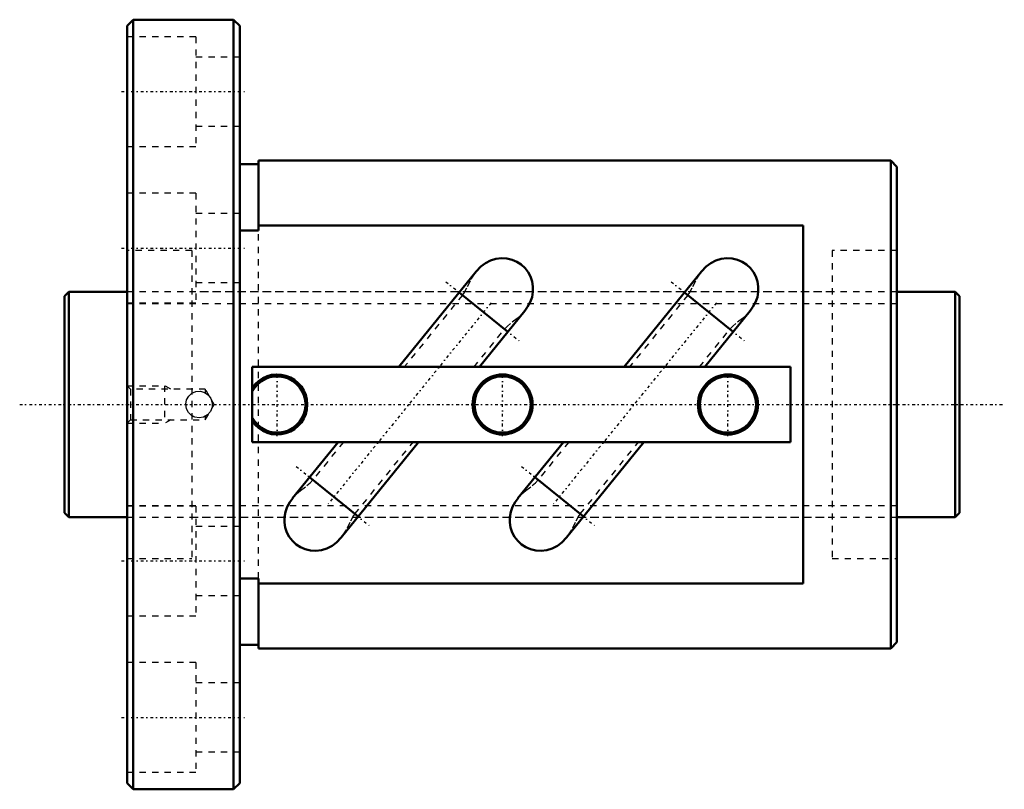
# Model space of a CAD drawing. Header units: millimetres. Extents: x -7 to 150, y -62 to 62.
import ezdxf

# ---------------------------------------------------------------- set-up
doc = ezdxf.new("R2010")
doc.units = ezdxf.units.MM
doc.linetypes.add('Center', pattern=[1.5, 0.45, -0.5, 0.05, -0.5])
doc.linetypes.add('Dashed', pattern=[2, 1, -1])
for name, color, linetype, lineweight in [('2d ConnectionPoints', 7, 'Continuous', 50), ('AM_0', 7, 'Continuous', 50), ('AM_5', 3, 'Continuous', 25), ('AM_7', 7, 'Center', 25), ('AM_9', 6, 'Dashed', 25)]:
    doc.layers.add(name, color=color, linetype=linetype, lineweight=lineweight)

# ---------------------------------------------------------------- blocks, each defined once
blk = doc.blocks.new('1_BIF3612V_5RR_Nut_0_in_BIF3612V_5RRG0_143LC0_000_0')
at = {"layer": 'AM_0'}
for p, q in [((11, 61.5), (10, 60.5)), ((27, 61.5), (11, 61.5)), ((11, 61.5), (11, -61.5)), ((28, 60.5), (27, 61.5)), ((27, 61.5), (27, -61.5)), ((10, 60.5), (10, -60.5)), ((28, 60.5), (28, -60.5)), ((31, 38.4), (28, 38.4)), ((31, 39), (31, 27.79)), ((132, 39), (31, 39)), ((133, 38), (132, 39)), ((132, 39), (132, -39)), ((133, 38), (133, -38)), ((118, 28.61), (31, 28.61)), ((118, -28.61), (118, 28.61)), ((31, 27.79), (28, 27.79)), ((65.8, 21.28), (53.42, 6)), ((101.8, 21.28), (89.42, 6)), ((70.84, 11.62), (63.07, 17.91)), ((106.84, 11.62), (99.07, 17.91)), ((66.29, 6), (73.56, 14.98)), ((102.29, 6), (109.56, 14.98)), ((116, 6), (30, 6)), ((30, 6), (30, -6)), ((116, -6), (116, 6)), ((30, -6), (116, -6)), ((43.71, -6), (36.44, -14.98)), ((44.2, -21.28), (56.58, -6)), ((79.71, -6), (72.44, -14.98)), ((80.2, -21.28), (92.58, -6)), ((39.16, -11.62), (46.93, -17.91)), ((75.16, -11.62), (82.93, -17.91)), ((28, -27.79), (31, -27.79)), ((31, -27.79), (31, -39)), ((31, -28.61), (118, -28.61)), ((28, -38.4), (31, -38.4)), ((31, -39), (132, -39)), ((132, -39), (133, -38)), ((10, -60.5), (11, -61.5)), ((27, -61.5), (28, -60.5)), ((11, -61.5), (27, -61.5))]:
    blk.add_line(p, q, dxfattribs=at)
for points in [[(65.78, 21.26), (66.53, 22.04), (67.24, 22.58), (68.06, 23), (68.92, 23.26), (69.84, 23.37), (70.68, 23.33), (71.53, 23.13), (72.28, 22.8), (72.98, 22.35), (73.58, 21.8), (74.08, 21.14), (74.46, 20.43), (74.72, 19.65), (74.85, 18.84), (74.84, 18), (74.7, 17.18), (74.42, 16.37), (74, 15.59), (73.54, 14.95)], [(101.78, 21.26), (102.53, 22.04), (103.24, 22.58), (104.06, 23), (104.92, 23.26), (105.84, 23.37), (106.68, 23.33), (107.53, 23.13), (108.28, 22.8), (108.98, 22.35), (109.58, 21.8), (110.08, 21.14), (110.46, 20.43), (110.72, 19.65), (110.85, 18.84), (110.84, 18), (110.7, 17.18), (110.42, 16.37), (110, 15.59), (109.54, 14.95)], [(44.22, -21.26), (43.47, -22.04), (42.76, -22.58), (41.94, -23), (41.08, -23.26), (40.16, -23.37), (39.32, -23.33), (38.47, -23.13), (37.72, -22.8), (37.02, -22.35), (36.42, -21.8), (35.92, -21.14), (35.54, -20.43), (35.28, -19.65), (35.15, -18.84), (35.16, -18), (35.3, -17.18), (35.58, -16.37), (36, -15.59), (36.46, -14.95)], [(80.22, -21.26), (79.47, -22.04), (78.76, -22.58), (77.94, -23), (77.08, -23.26), (76.16, -23.37), (75.32, -23.33), (74.47, -23.13), (73.72, -22.8), (73.02, -22.35), (72.42, -21.8), (71.92, -21.14), (71.54, -20.43), (71.28, -19.65), (71.15, -18.84), (71.16, -18), (71.3, -17.18), (71.58, -16.37), (72, -15.59), (72.46, -14.95)]]:
    blk.add_lwpolyline(points, dxfattribs=at)
for centre, radius in [((70, 0), 4.8), ((106, 0), 4.8), ((70, 0), 4.5), ((106, 0), 4.5)]:
    blk.add_circle(centre, radius, dxfattribs=at)
for radius, start, end in [(4.8, 213.5573, 146.4427), (4.5, 207.266, 152.734)]:
    blk.add_arc((34, 0), radius, start, end, dxfattribs=at)
at = {"layer": 'AM_5', "linetype": 'Dashed'}
for p, q in [((10, 3), (16, 3)), ((17, 2.46), (16, 3)), ((16, 3), (16, -3)), ((10, -3), (16, -3)), ((17, -2.46), (16, -3))]:
    blk.add_line(p, q, dxfattribs=at)
at = {"layer": 'AM_7'}
for p, q in [((9.1, 50), (28.9, 50)), ((9.1, 25), (28.9, 25)), ((60.95, 19.63), (72.97, 9.9)), ((96.95, 19.63), (108.97, 9.9)), ((68.15, 16.24), (41.85, -16.24)), ((104.15, 16.24), (77.85, -16.24)), ((34, -5.04), (34, 5.04)), ((70, -5.04), (70, 5.04)), ((106, -5.04), (106, 5.04)), ((37.03, -9.9), (49.05, -19.63)), ((73.03, -9.9), (85.05, -19.63)), ((9.1, -25), (28.9, -25)), ((9.1, -50), (28.9, -50))]:
    blk.add_line(p, q, dxfattribs=at)
at = {"layer": 'AM_9'}
for p, q in [((21, 58.75), (10, 58.75)), ((21, 58.75), (21, 41.25)), ((28, 55.5), (21, 55.5)), ((21, 44.5), (28, 44.5)), ((10, 41.25), (21, 41.25)), ((21, 33.75), (10, 33.75)), ((21, 33.75), (21, 16.25)), ((28, 30.5), (21, 30.5)), ((31, -27.79), (31, 27.79)), ((20.35, 24.6), (10, 24.6)), ((20.35, 24.6), (20.35, -24.6)), ((133, 24.6), (122.65, 24.6)), ((122.65, 24.6), (122.65, -24.6)), ((21, 19.5), (28, 19.5)), ((122.65, 18), (20.35, 18)), ((63.59, 17.49), (54.29, 6)), ((99.59, 17.49), (90.28, 6)), ((10, 16.25), (21, 16.25)), ((65.43, 6), (70.32, 12.04)), ((101.44, 6), (106.33, 12.04)), ((10.54, 2.46), (10, 3)), ((22.5, 2.46), (10.54, 2.46)), ((10.54, 2.46), (10.54, -2.46)), ((20.32, 1.77), (20.39, 1.81)), ((22.42, 1.91), (22.5, 1.87)), ((23.14, 1.36), (22.5, 2.46)), ((22.5, 2.46), (22.5, 1.87)), ((23.92, 0), (23.49, 0.74)), ((23.49, -0.74), (23.92, 0)), ((22.5, -2.46), (23.14, -1.36)), ((10, -3), (10.54, -2.46)), ((10.54, -2.46), (22.5, -2.46)), ((20.67, -1.95), (20.22, -1.69)), ((22.5, -1.87), (22.32, -1.96)), ((22.5, -1.87), (22.5, -2.46)), ((44.57, -6), (39.68, -12.04)), ((46.41, -17.49), (55.71, -6)), ((80.56, -6), (75.67, -12.04)), ((82.41, -17.49), (91.72, -6)), ((21, -16.25), (10, -16.25)), ((21, -16.25), (21, -33.75)), ((20.35, -18), (122.65, -18)), ((28, -19.5), (21, -19.5)), ((10, -24.6), (20.35, -24.6)), ((122.65, -24.6), (133, -24.6)), ((21, -30.5), (28, -30.5)), ((10, -33.75), (21, -33.75)), ((21, -41.25), (10, -41.25)), ((21, -41.25), (21, -58.75)), ((28, -44.5), (21, -44.5)), ((21, -55.5), (28, -55.5)), ((10, -58.75), (21, -58.75))]:
    blk.add_line(p, q, dxfattribs=at)
for points in [[(63.6, 17.49), (63.8, 17.76), (64.41, 18.87), (64.97, 20.01), (65.65, 21.08), (65.78, 21.26)], [(99.6, 17.49), (99.8, 17.76), (100.41, 18.87), (100.97, 20.01), (101.65, 21.08), (101.78, 21.26)], [(73.54, 14.95), (73.47, 14.86), (72.91, 14.28), (72.3, 13.75), (71.27, 12.95), (70.77, 12.52), (70.32, 12.04)], [(109.54, 14.95), (109.47, 14.86), (108.91, 14.28), (108.3, 13.75), (107.27, 12.95), (106.77, 12.52), (106.32, 12.04)], [(20.35, -1.79), (19.82, -1.3), (19.49, -0.68), (19.38, 0.03), (19.5, 0.73), (19.86, 1.35), (20.35, 1.79)], [(20.35, 1.79), (21, 2.07), (21.71, 2.11), (22.4, 1.93), (22.98, 1.52), (23.4, 0.95), (23.61, 0.26), (23.58, -0.45), (23.32, -1.1), (22.85, -1.64), (22.23, -2), (21.53, -2.12), (20.83, -2.01), (20.35, -1.79)], [(36.46, -14.95), (36.53, -14.86), (37.09, -14.28), (37.7, -13.75), (38.73, -12.95), (39.23, -12.52), (39.68, -12.04)], [(72.46, -14.95), (72.53, -14.86), (73.09, -14.28), (73.7, -13.75), (74.73, -12.95), (75.23, -12.52), (75.68, -12.04)], [(46.4, -17.49), (46.2, -17.76), (45.59, -18.87), (45.03, -20.01), (44.35, -21.08), (44.22, -21.26)], [(82.4, -17.49), (82.2, -17.76), (81.59, -18.87), (81.03, -20.01), (80.35, -21.08), (80.22, -21.26)]]:
    blk.add_lwpolyline(points, dxfattribs=at)
blk.add_arc((21.5, 0), 2.12, 180, 182.5566, dxfattribs=at)
blk = doc.blocks.new('2_BIF3612V_5RR000_Shaft_0_in_BIF3612V_5RRG0_143LC0_000_0')
at = {"layer": 'AM_0'}
for p, q in [((0.7, 18), (0, 17.3)), ((10, 18), (0.7, 18)), ((0.7, 18), (0.7, -18)), ((142.3, 18), (133, 18)), ((143, 17.3), (142.3, 18)), ((142.3, 18), (142.3, -18)), ((0, 17.3), (0, -17.3)), ((143, 17.3), (143, -17.3)), ((0, -17.3), (0.7, -18)), ((142.3, -18), (143, -17.3)), ((0.7, -18), (10, -18)), ((133, -18), (142.3, -18))]:
    blk.add_line(p, q, dxfattribs=at)
at = {"layer": 'AM_5', "linetype": 'Dashed'}
for p, q in [((10, 16.1595), (133, 16.1595)), ((10, -16.1595), (133, -16.1595))]:
    blk.add_line(p, q, dxfattribs=at)
at = {"layer": 'AM_7'}
blk.add_line((-7.15, 0), (150.15, 0), dxfattribs=at)
at = {"layer": 'AM_9'}
for p, q in [((133, 18), (10, 18)), ((10, -18), (133, -18))]:
    blk.add_line(p, q, dxfattribs=at)

msp = doc.modelspace()

# ---------------------------------------------------------------- linework, layer by layer
at = {"layer": '2d ConnectionPoints'}
for p in [(0, 0), (10, 0)]:
    msp.add_point(p, dxfattribs=at)

# ---------------------------------------------------------------- block references
for name in ['1_BIF3612V_5RR_Nut_0_in_BIF3612V_5RRG0_143LC0_000_0', '2_BIF3612V_5RR000_Shaft_0_in_BIF3612V_5RRG0_143LC0_000_0']:
    msp.add_blockref(name, (0, 0))

doc.saveas('drawing.dxf')
